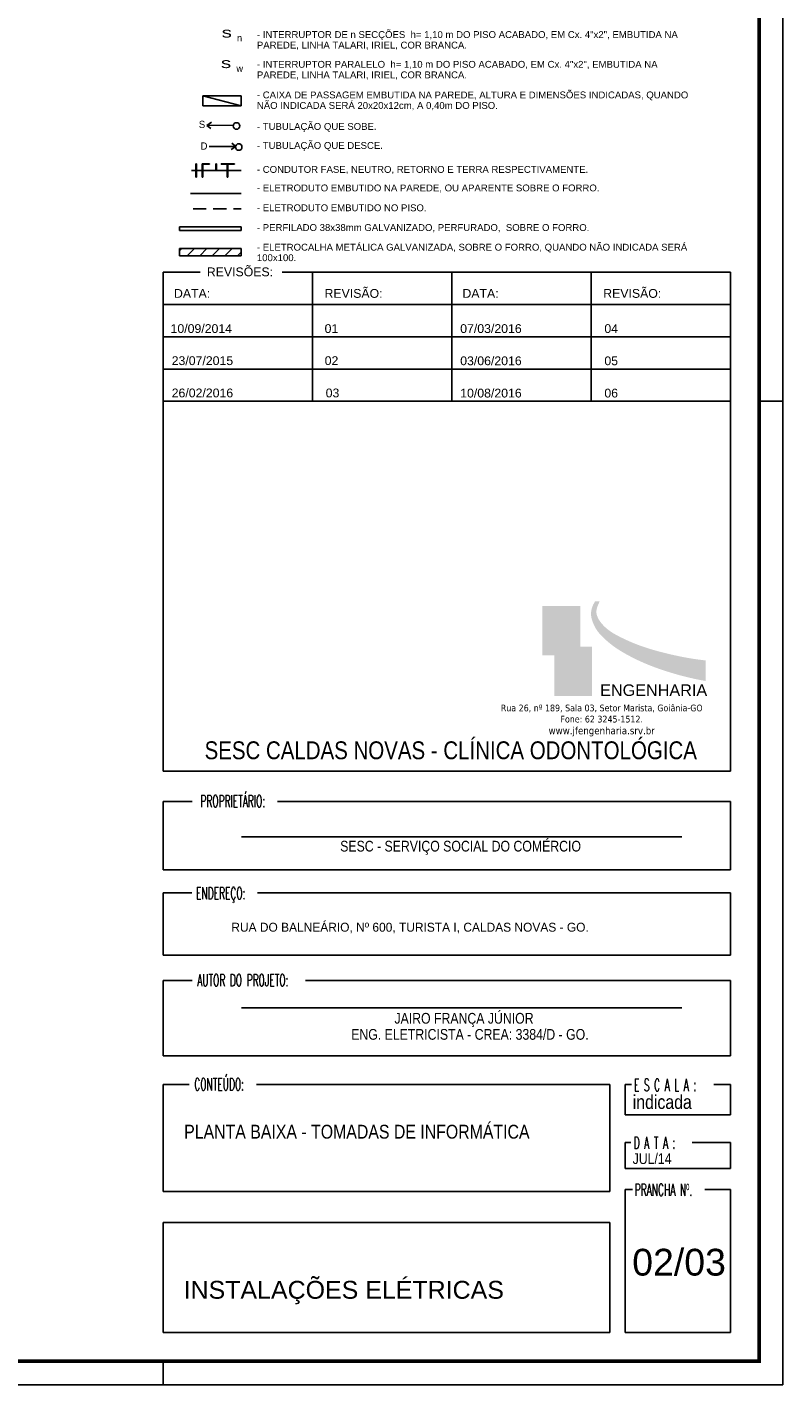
# Model space of a CAD drawing. Extents: x 40.7 to 91.7, y -250.8 to -221.5.
# Tile 14 of 15: x 80.9 to 91.7, y -250.8 to -231.5. Entities that reach past the tile are written whole.
import ezdxf
from ezdxf.enums import TextEntityAlignment as Align

# ---------------------------------------------------------------- set-up
doc = ezdxf.new("R2010")
doc.units = 0
doc.header["$MEASUREMENT"] = 0
doc.linetypes.add('HIDDEN', pattern=[0.375, 0.25, -0.125])
doc.linetypes.add('HIDDEN2', pattern=[0.1875, 0.125, -0.0625])
doc.layers.get('0').update_dxf_attribs({"linetype": 'CONTINUOUS'})
doc.layers.add('01', color=7, linetype='CONTINUOUS', lineweight=20)
for name, color, linetype in [('calha', 150, 'CONTINUOUS'), ('CARIMBO', 8, 'CONTINUOUS'), ('PRANCHA', 8, 'CONTINUOUS'), ('QUADRO_DE_CIRCUITOS', 1, 'CONTINUOUS'), ('QUADROS DE CARGA', 7, 'CONTINUOUS'), ('TUB_ELETRICA', 5, 'CONTINUOUS'), ('UNIFILAR', 7, 'CONTINUOUS'), ('XX-FOLHA', 8, 'CONTINUOUS')]:
    doc.layers.add(name, color=color, linetype=linetype)
doc.styles.add('ARIAL', font='arial.ttf')
doc.styles.add('ARIAL NARROW', font='ARIALN.TTF', dxfattribs={"width": 0.7})
doc.styles.add('AVANTG MD', font='txt')
doc.styles.add('ROMANS', font='romans')
doc.styles.add('sansserif', font='sanss___.ttf')
doc.styles.add('TAHOMA', font='tahoma.ttf')
doc.styles.add('TXT', font='txt')

# ---------------------------------------------------------------- blocks, each defined once
blk = doc.blocks.new('A1 1-50')
at = {"layer": 'CARIMBO'}
h = blk.add_hatch(color=252, dxfattribs=at)
h.paths.add_polyline_path([(3833.651, 253.798), (3833.651, 253.095), (3833.819, 253.095), (3833.819, 253.217), (3834.179, 253.217), (3834.192, 253.217), (3834.192, 253.798)])
edge = h.paths.add_edge_path(flags=16)
edge.add_spline(control_points=[(3833.722, 253.296), (3833.749, 253.283), (3833.791, 253.267), (3833.845, 253.253), (3833.933, 253.296), (3833.967, 253.376), (3833.966, 253.485), (3833.971, 253.643), (3833.968, 253.718)], knot_values=[0.400702, 0.400702, 0.400702, 0.400702, 0.87075, 1.98827, 3.128187, 4.348011, 5.428169, 9.131651, 9.131651, 9.131651, 9.131651], degree=3, periodic=0)
edge.add_line((3833.968, 253.718), (3834.008, 253.718))
edge.add_spline(control_points=[(3834.008, 253.718), (3834.012, 253.642), (3834.006, 253.483), (3834.012, 253.374), (3833.98, 253.295), (3833.884, 253.221), (3833.802, 253.23), (3833.746, 253.247), (3833.7, 253.276)], knot_values=[0.400702, 0.400702, 0.400702, 0.400702, 4.104184, 5.184342, 6.404166, 7.544083, 8.661604, 9.131651, 9.131651, 9.131651, 9.131651], degree=3, periodic=0)
edge.add_line((3833.7, 253.276), (3833.722, 253.296))
h = blk.add_hatch(color=251, dxfattribs=at)
edge = h.paths.add_edge_path()
edge.add_spline(control_points=[(3834.399, 253.862), (3834.322, 253.74), (3834.366, 253.507), (3834.555, 253.301), (3834.757, 253.152), (3835.078, 252.987), (3835.447, 252.851), (3835.762, 252.766), (3835.978, 252.729)], knot_values=[0.000717, 0.000717, 0.000717, 0.000717, 1.732448, 4.519062, 9.146683, 14.141697, 19.075043, 26.764517, 26.764517, 26.764517, 26.764517], degree=3, periodic=0)
edge.add_line((3835.978, 252.729), (3835.978, 253.022))
edge.add_spline(control_points=[(3835.978, 253.022), (3835.781, 253.043), (3835.489, 253.1), (3835.085, 253.21), (3834.77, 253.342), (3834.517, 253.488), (3834.394, 253.699), (3834.437, 253.801), (3834.465, 253.862)], knot_values=[0.001442, 0.001442, 0.001442, 0.001442, 7.690709, 12.624056, 17.61907, 22.246691, 25.033305, 26.764311, 26.764311, 26.764311, 26.764311], degree=3, periodic=0)
edge.add_line((3834.465, 253.862), (3834.399, 253.862))
h = blk.add_hatch(color=40, dxfattribs=at)
edge = h.paths.add_edge_path()
edge.add_spline(control_points=[(3833.968, 253.718), (3833.971, 253.643), (3833.966, 253.485), (3833.967, 253.376), (3833.933, 253.296), (3833.845, 253.253), (3833.791, 253.267), (3833.749, 253.283), (3833.722, 253.296)], knot_values=[0.400702, 0.400702, 0.400702, 0.400702, 4.104184, 5.184342, 6.404166, 7.544083, 8.661604, 9.131651, 9.131651, 9.131651, 9.131651], degree=3, periodic=0)
edge.add_line((3833.722, 253.296), (3833.7, 253.276))
edge.add_spline(control_points=[(3833.7, 253.276), (3833.746, 253.247), (3833.802, 253.23), (3833.884, 253.221), (3833.98, 253.295), (3834.012, 253.374), (3834.006, 253.483), (3834.012, 253.642), (3834.008, 253.718)], knot_values=[0.400702, 0.400702, 0.400702, 0.400702, 0.87075, 1.98827, 3.128187, 4.348011, 5.428169, 9.131651, 9.131651, 9.131651, 9.131651], degree=3, periodic=0)
edge.add_line((3834.008, 253.718), (3833.968, 253.718))
h = blk.add_hatch(color=253, dxfattribs=at)
h.paths.add_polyline_path([(3834.359, 253.217), (3834.179, 253.217), (3833.819, 253.217), (3833.819, 252.515), (3834.359, 252.515)])
h.paths.add_polyline_path([(3834.228, 253.032), (3834.217, 253.01), (3833.986, 253.004), (3833.988, 252.852), (3834.205, 252.852), (3834.188, 252.828), (3833.988, 252.824), (3833.986, 252.602), (3833.948, 252.604), (3833.95, 252.815), (3833.895, 252.813), (3833.895, 252.85), (3833.95, 252.85), (3833.948, 252.997), (3833.915, 252.995), (3833.915, 253.033)], flags=16)
blk.add_hatch(color=40, dxfattribs=at).paths.add_polyline_path([(3833.95, 252.85), (3833.895, 252.85), (3833.895, 252.813), (3833.95, 252.815), (3833.948, 252.604), (3833.986, 252.602), (3833.988, 252.824), (3834.188, 252.828), (3834.205, 252.852), (3833.988, 252.852), (3833.986, 253.004), (3834.217, 253.01), (3834.228, 253.032), (3833.915, 253.033), (3833.915, 252.995), (3833.948, 252.997)])
at = {"layer": 'CARIMBO', "color": 8}
for p, q in [((3828.248, 258.551), (3828.776, 258.551)), ((3828.248, 258.551), (3828.248, 256.714)), ((3829.942, 258.551), (3836.33, 258.551)), ((3836.33, 258.551), (3836.33, 256.714)), ((3828.248, 258.092), (3836.33, 258.092)), ((3828.248, 257.633), (3836.33, 257.633)), ((3828.248, 257.173), (3836.33, 257.173)), ((3828.248, 256.714), (3836.33, 256.714)), ((3836.33, 256.714), (3828.387, 256.714))]:
    blk.add_line(p, q, dxfattribs=at)
at = {"layer": 'CARIMBO', "color": 8, "linetype": 'ByBlock'}
for p, q in [((3830.373, 256.714), (3830.373, 258.547)), ((3832.358, 256.714), (3832.358, 258.547)), ((3834.344, 256.714), (3834.344, 258.547))]:
    blk.add_line(p, q, dxfattribs=at)
at = {"layer": 'CARIMBO'}
for p, q in [((3828.248, 256.714), (3828.248, 251.443)), ((3836.33, 256.714), (3828.248, 256.714)), ((3836.33, 256.714), (3828.248, 256.714)), ((3836.33, 251.443), (3836.33, 256.714)), ((3836.33, 251.443), (3828.248, 251.443)), ((3828.662, 251.014), (3828.248, 251.014)), ((3828.248, 251.014), (3828.248, 250.038)), ((3836.33, 251.014), (3829.875, 251.014)), ((3836.33, 251.014), (3836.33, 250.038)), ((3835.637, 250.508), (3829.361, 250.508)), ((3836.33, 250.038), (3828.248, 250.038)), ((3828.248, 249.713), (3828.248, 248.824)), ((3828.656, 249.713), (3828.248, 249.713)), ((3836.33, 249.713), (3829.593, 249.713)), ((3836.33, 249.713), (3836.33, 248.824)), ((3836.33, 248.824), (3828.248, 248.824)), ((3828.248, 248.464), (3828.248, 247.391)), ((3828.662, 248.464), (3828.248, 248.464)), ((3836.33, 248.464), (3830.273, 248.464)), ((3836.33, 248.464), (3836.33, 247.391)), ((3835.637, 248.073), (3829.361, 248.073)), ((3836.33, 247.391), (3828.248, 247.391)), ((3828.248, 246.979), (3828.248, 245.455)), ((3828.616, 246.979), (3828.248, 246.979)), ((3834.613, 246.979), (3829.575, 246.979)), ((3834.613, 246.979), (3834.613, 245.455)), ((3834.827, 246.979), (3834.827, 246.55)), ((3834.92, 246.979), (3834.827, 246.979)), ((3836.33, 246.979), (3836.092, 246.979)), ((3836.33, 246.979), (3836.33, 246.55)), ((3836.33, 246.55), (3834.827, 246.55)), ((3834.827, 246.155), (3834.827, 245.785)), ((3834.911, 246.155), (3834.827, 246.155)), ((3836.33, 246.155), (3835.785, 246.155)), ((3836.33, 246.155), (3836.33, 245.785)), ((3836.33, 245.785), (3834.827, 245.785)), ((3834.613, 245.455), (3828.248, 245.455)), ((3834.613, 245.455), (3829.936, 245.455)), ((3834.827, 245.483), (3834.827, 243.449)), ((3834.934, 245.483), (3834.827, 245.483)), ((3836.33, 245.483), (3835.966, 245.483)), ((3836.33, 245.483), (3836.33, 243.449)), ((3836.33, 245.483), (3836.33, 243.449)), ((3828.248, 245.017), (3828.248, 243.449)), ((3834.613, 245.017), (3828.248, 245.017)), ((3834.613, 245.017), (3834.613, 243.449)), ((3834.613, 243.449), (3828.248, 243.449)), ((3828.388, 243.449), (3834.613, 243.449)), ((3834.827, 243.449), (3836.33, 243.449)), ((3836.33, 243.449), (3834.827, 243.449))]:
    blk.add_line(p, q, dxfattribs=at)
at = {"layer": 'PRANCHA'}
for p, q in [((3837.076, 242.703), (3837.076, 272.078)), ((3837.076, 256.714), (3836.739, 256.714)), ((3837.076, 256.714), (3836.739, 256.714)), ((3828.248, 242.703), (3828.248, 243.04)), ((3828.248, 242.703), (3828.248, 243.04)), ((3794.895, 242.703), (3837.076, 242.703))]:
    blk.add_line(p, q, dxfattribs=at)
at = {"layer": 'PRANCHA', "const_width": 0.0506}
blk.add_lwpolyline([(3795.739, 271.74), (3795.739, 243.04), (3836.739, 243.04), (3836.739, 271.74), (3795.739, 271.74)], dxfattribs=at)
at = {"layer": 'XX-FOLHA'}
blk.add_line((3837.076, 255.474), (3837.076, 242.703), dxfattribs=at)
at = {"color": 7, "insert": (3834.473, 252.681), "char_height": 0.1651, "width": 0.17766, "attachment_point": 1, "style": 'ARIAL'}
blk.add_mtext('ENGENHARIA', dxfattribs=at)
at = {"layer": 'CARIMBO', "color": 1, "style": 'sansserif'}
for s, p in [('REVISÕES:', (3828.869, 258.495)), ('DATA:', (3828.401, 258.188)), ('REVISÃO:', (3830.546, 258.188)), ('DATA:', (3832.511, 258.188)), ('REVISÃO:', (3834.517, 258.188))]:
    blk.add_text(s, height=0.1253, dxfattribs=at).set_placement(p)
at = {"layer": 'CARIMBO', "style": 'ROMANS', "width": 0.55}
for s, p in [('PROPRIETÁRIO:', (3828.777, 250.932)), ('ENDEREÇO:', (3828.714, 249.62)), ('AUTOR DO PROJETO:', (3828.731, 248.381)), ('CONTEÚDO:', (3828.69, 246.898)), ('E S C A L A :', (3834.954, 246.888)), ('D A T A :', (3834.949, 246.065)), ('PRANCHA Nº.', (3834.965, 245.395))]:
    blk.add_text(s, height=0.1718, dxfattribs=at).set_placement(p)
at = {"layer": 'CARIMBO', "color": 4, "style": 'ARIAL NARROW'}
for s, p in [('JAIRO FRANÇA JÚNIOR', (3831.542, 247.848)), ('ENG. ELETRICISTA - CREA: 3384/D - GO.', (3830.926, 247.619))]:
    blk.add_text(s, height=0.15272, dxfattribs=at).set_placement(p)
at = {"layer": 'CARIMBO', "style": 'ARIAL NARROW'}
blk.add_text('indicada', height=0.1973, dxfattribs=at).set_placement((3834.937, 246.633))
at = {"layer": 'CARIMBO', "color": 1, "insert": (3834.495, 252.393), "char_height": 0.09545, "width": 3.54456, "attachment_point": 2, "style": 'TAHOMA'}
blk.add_mtext('Rua 26, nº 189, Sala 03, Setor Marista, Goiânia-GO \\PFone: 62 3245-1512.\\P{\\H1.094x;www.jfengenharia.srv.br}', dxfattribs=at)
blk = doc.blocks.new('Apwr_qdc04')
at = {"linetype": 'Continuous'}
for p, q in [((5.47, 1.53), (-5.53, 1.53)), ((-5.53, 1.53), (-5.53, -0.55)), ((-5.53, 1.53), (5.47, -0.55)), ((5.47, -0.55), (5.47, 1.53)), ((-5.53, -0.55), (5.47, -0.55))]:
    blk.add_line(p, q, dxfattribs=at)
at = {"linetype": 'Continuous', "style": 'ROMANS', "flags": 8}
blk.add_attdef('002', text='', height=1.6, dxfattribs=at).set_placement((-0.27, 3.23), align=Align.MIDDLE_CENTER)
blk.add_attdef('020', text='', height=1.6, dxfattribs=at).set_placement((-0.38, -2.01), align=Align.MIDDLE_RIGHT)
blk = doc.blocks.new('Apwr_dettud02')
for p, q in [((-5.34, 3.97), (-0.5, 0.54)), ((-0.45, 0.5), (-1.72, 0.5)), ((-0.45, 0.5), (-0.76, 1.61))]:
    blk.add_line(p, q)
blk.add_circle((0, 0), 0.745)
blk = doc.blocks.new('Apwr_dettus03')
for p, q in [((-5.38, 4.01), (-5.07, 2.9)), ((-5.38, 4.01), (-4.11, 4.01)), ((-0.5, 0.54), (-5.34, 3.97))]:
    blk.add_line(p, q)
blk.add_circle((0, 0), 0.745)

msp = doc.modelspace()

# ---------------------------------------------------------------- hatches: boundary and pattern name
at = {"layer": 'calha'}
h = msp.add_hatch(dxfattribs=at)
h.set_pattern_fill('ANSI31', color=256, scale=0.039899, style=0)
h.set_pattern_definition([(45, (-927.02653, 1154.58058), (-0.089575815, 0.089575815), [])])
h.paths.add_polyline_path([(83.972, -234.642), (83.096, -234.642), (83.096, -234.746), (83.972, -234.746)])

# ---------------------------------------------------------------- linework, layer by layer
for p, q in [((83.096, -234.335), (83.096, -234.387)), ((83.972, -234.335), (83.972, -234.387)), ((83.096, -234.642), (83.096, -234.746)), ((83.972, -234.642), (83.972, -234.746))]:
    msp.add_line(p, q, dxfattribs=at)
at = {"layer": 'QUADROS DE CARGA', "color": 1}
for p, q in [((83.328, -233.436), (83.328, -233.628)), ((83.328, -233.437), (83.337, -233.437)), ((83.337, -233.437), (83.337, -233.628)), ((83.42, -233.436), (83.42, -233.628)), ((83.42, -233.437), (83.429, -233.437)), ((83.521, -233.443), (83.428, -233.443)), ((83.429, -233.437), (83.524, -233.437)), ((83.429, -233.437), (83.429, -233.628)), ((83.43, -233.443), (83.43, -233.437)), ((83.43, -233.437), (83.521, -233.437)), ((83.43, -233.45), (83.43, -233.443)), ((83.43, -233.443), (83.43, -233.45)), ((83.521, -233.443), (83.43, -233.443)), ((83.519, -233.443), (83.521, -233.443)), ((83.521, -233.437), (83.521, -233.443)), ((83.521, -233.437), (83.521, -233.443)), ((83.613, -233.436), (83.622, -233.436)), ((83.613, -233.531), (83.613, -233.436)), ((83.613, -233.437), (83.624, -233.437)), ((83.622, -233.436), (83.622, -233.531)), ((83.687, -233.436), (83.776, -233.436)), ((83.687, -233.444), (83.687, -233.436)), ((83.776, -233.444), (83.687, -233.444)), ((83.775, -233.436), (83.775, -233.628)), ((83.775, -233.437), (83.784, -233.437)), ((83.776, -233.436), (83.776, -233.444)), ((83.784, -233.437), (83.877, -233.437)), ((83.784, -233.437), (83.784, -233.628)), ((83.876, -233.443), (83.784, -233.443)), ((83.785, -233.443), (83.785, -233.437)), ((83.785, -233.437), (83.877, -233.437)), ((83.785, -233.45), (83.785, -233.443)), ((83.785, -233.443), (83.785, -233.45)), ((83.877, -233.443), (83.785, -233.443)), ((83.874, -233.443), (83.876, -233.443)), ((83.876, -233.437), (83.876, -233.443)), ((83.877, -233.437), (83.877, -233.443)), ((83.266, -233.532), (83.972, -233.532)), ((83.328, -233.628), (83.337, -233.628)), ((83.42, -233.628), (83.429, -233.628)), ((83.622, -233.531), (83.613, -233.531)), ((83.614, -233.53), (83.624, -233.53)), ((83.775, -233.628), (83.784, -233.628))]:
    msp.add_line(p, q, dxfattribs=at)
for points in [[(83.328, -233.436), (83.337, -233.436), (83.328, -233.628), (83.337, -233.628)], [(83.42, -233.436), (83.429, -233.436), (83.42, -233.628), (83.429, -233.628)], [(83.613, -233.436), (83.622, -233.436), (83.613, -233.53), (83.622, -233.53)], [(83.687, -233.436), (83.776, -233.436), (83.687, -233.444), (83.776, -233.444)], [(83.776, -233.436), (83.784, -233.436), (83.775, -233.628), (83.784, -233.628)]]:
    msp.add_solid(points, dxfattribs=at)
at = {"layer": 'TUB_ELETRICA'}
msp.add_line((83.25, -233.86), (83.972, -233.86), dxfattribs=at)
at = {"layer": 'TUB_ELETRICA', "linetype": 'HIDDEN2', "ltscale": 1.5}
msp.add_line((83.289, -234.08), (83.972, -234.08), dxfattribs=at)
at = {"layer": 'TUB_ELETRICA', "color": 150, "linetype": 'Continuous'}
for p, q in [((83.096, -234.335), (83.972, -234.335)), ((83.096, -234.387), (83.972, -234.387)), ((83.096, -234.642), (83.972, -234.642)), ((83.096, -234.746), (83.972, -234.746))]:
    msp.add_line(p, q, dxfattribs=at)

# ---------------------------------------------------------------- block references
msp.add_blockref('A1 1-50', (-3745.384, -493.534))
at = {"layer": 'QUADRO_DE_CIRCUITOS', "xscale": 0.0493762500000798, "yscale": 0.0673312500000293, "zscale": 0.06733125}
msp.add_blockref('Apwr_qdc04', (83.702, -232.574), dxfattribs=at)
at = {"layer": 'QUADRO_DE_CIRCUITOS'}
for name, p, xscale, yscale, zscale, rotation in [('Apwr_dettus03', (83.908, -232.898), 0.06300000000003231, 0.06300000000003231, 0.06300000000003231, 35.49695122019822), ('Apwr_dettud02', (83.939, -233.198), 0.0629999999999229, 0.0629999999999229, 0.0629999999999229, 35.46282400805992)]:
    msp.add_blockref(name, p, dxfattribs=dict(at, xscale=xscale, yscale=yscale, zscale=zscale, rotation=rotation))

# ---------------------------------------------------------------- texts
at = {"layer": '01', "color": 8, "style": 'ARIAL NARROW'}
msp.add_text('JUL/14', height=0.1527, dxfattribs=at).set_placement((89.552, -247.685))
at = {"layer": 'CARIMBO', "color": 1, "style": 'sansserif'}
for s, p in [('10/09/2014', (82.968, -235.847)), ('01', (85.163, -235.847)), ('07/03/2016', (87.095, -235.847)), ('04', (89.149, -235.847)), ('23/07/2015', (82.984, -236.304)), ('02', (85.164, -236.304)), ('03/06/2016', (87.095, -236.306)), ('05', (89.149, -236.306)), ('26/02/2016', (82.984, -236.764)), ('03', (85.178, -236.764)), ('10/08/2016', (87.095, -236.766)), ('06', (89.149, -236.766))]:
    msp.add_text(s, height=0.1253, dxfattribs=at).set_placement(p)
at = {"layer": 'CARIMBO', "color": 4}
for s, height, style, p in [('SESC CALDAS NOVAS - CLÍNICA ODONTOLÓGICA ', 0.25453, 'ARIAL NARROW', (83.453, -241.919)), ('SESC - SERVIÇO SOCIAL DO COMÉRCIO', 0.15272, 'ARIAL NARROW', (85.385, -243.234)), ('RUA DO BALNEÁRIO, Nº 600, TURISTA I, CALDAS NOVAS - GO. ', 0.12726, 'AVANTG MD', (83.834, -244.376))]:
    msp.add_text(s, height=height, dxfattribs=dict(at, style=style)).set_placement(p)
at = {"layer": 'CARIMBO', "color": 150, "style": 'ARIAL NARROW'}
msp.add_text('PLANTA BAIXA - TOMADAS DE INFORMÁTICA', height=0.19726, dxfattribs=at).set_placement((83.162, -247.324))
at = {"layer": 'CARIMBO', "color": 5, "style": 'ARIAL'}
for s, height, p in [('02/03', 0.3818, (89.546, -249.275)), ('INSTALAÇÕES ELÉTRICAS', 0.25453, (83.154, -249.605))]:
    msp.add_text(s, height=height, dxfattribs=at).set_placement(p)
at = {"layer": 'QUADROS DE CARGA', "color": 1, "style": 'TXT', "width": 1.5}
for p in [(83.696, -231.638), (83.686, -232.073)]:
    msp.add_text('s', height=0.146, dxfattribs=at).set_placement(p)
at = {"layer": 'QUADROS DE CARGA', "color": 1, "linetype": 'HIDDEN', "style": 'TXT'}
for s, p in [('n', (83.915, -231.691)), ('w', (83.906, -232.127))]:
    msp.add_text(s, height=0.0977, dxfattribs=at).set_placement(p)
at = {"layer": 'QUADROS DE CARGA', "color": 7, "width": 6.23568, "attachment_point": 1, "line_spacing_factor": 0.923077, "style": 'TXT'}
for s, insert, char_height in [('{\\fArial|b0|i0|c0|p34;- INTERRUPTOR DE n SECÇÕES  h= 1,10 m DO PISO ACABADO, EM Cx. 4"x2", EMBUTIDA NA PAREDE, LINHA TALARI, IRIEL, COR BRANCA.}', (84.198, -231.547), 0.097651), ('{\\fArial|b0|i0|c0|p34;- INTERRUPTOR PARALELO  h= 1,10 m DO PISO ACABADO, EM Cx. 4"x2", EMBUTIDA NA PAREDE, LINHA TALARI, IRIEL, COR BRANCA.}', (84.198, -231.971), 0.097651), ('{\\fArial|b0|i0|c0|p34;- CAIXA DE PASSAGEM EMBUTIDA NA PAREDE, ALTURA E DIMENSÕES INDICADAS, QUANDO NÃO INDICADA SERÁ 20x20x12cm, A 0,40m DO PISO.}', (84.198, -232.407), 0.097651), ('{\\fArial|b0|i0|c0|p34;- TUBULAÇÃO QUE SOBE.}', (84.198, -232.856), 0.09765), ('{\\fArial|b0|i0|c0|p34;- TUBULAÇÃO QUE DESCE.}', (84.198, -233.127), 0.09765), ('{\\fArial|b0|i0|c0|p34;- CONDUTOR FASE, NEUTRO, RETORNO E TERRA RESPECTIVAMENTE.}', (84.198, -233.468), 0.09765), ('{\\fArial|b0|i0|c0|p34;- ELETRODUTO EMBUTIDO NA PAREDE, OU APARENTE SOBRE O FORRO.}', (84.198, -233.732), 0.09765), ('{\\fArial|b0|i0|c0|p34;- ELETRODUTO EMBUTIDO NO PISO.}', (84.198, -234.015), 0.09765), ('{\\fArial|b0|i0|c0|p34;- PERFILADO 38x38mm GALVANIZADO, PERFURADO,  SOBRE O FORRO.}', (84.198, -234.296), 0.09765), ('{\\fArial|b0|i0|c0|p34;- ELETROCALHA METÁLICA GALVANIZADA, SOBRE O FORRO, QUANDO NÃO INDICADA SERÁ 100x100.}', (84.198, -234.576), 0.097651)]:
    msp.add_mtext(s, dxfattribs=dict(at, insert=insert, char_height=char_height))
at = {"layer": 'UNIFILAR', "color": 1, "linetype": 'HIDDEN', "style": 'TXT'}
for s, p in [('S', (83.37, -232.927)), ('D', (83.395, -233.235))]:
    msp.add_text(s, height=0.103, dxfattribs=at).set_placement(p)

doc.saveas('drawing.dxf')
